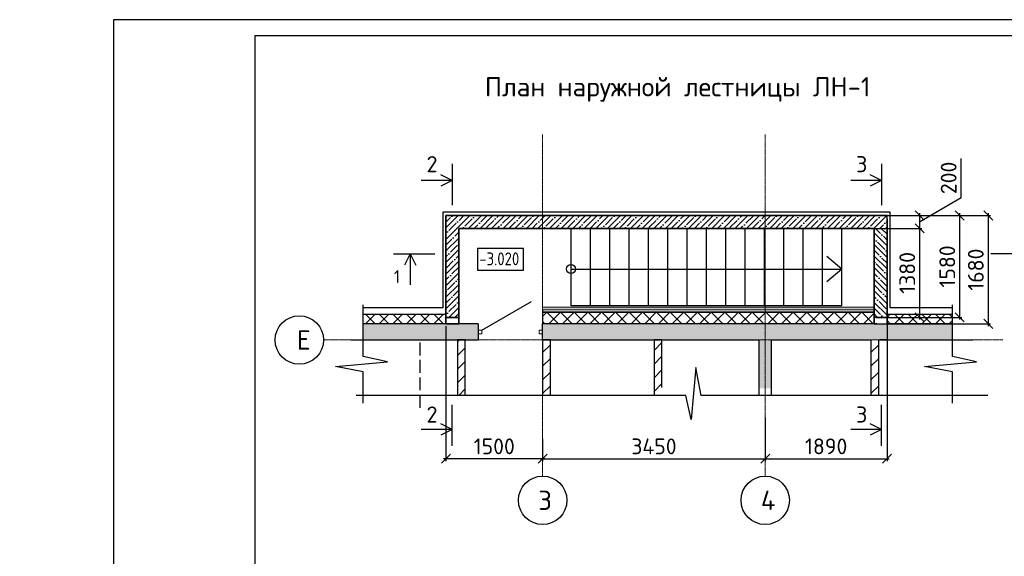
# Model space of a CAD drawing. Header units: millimetres. Extents: x 125896 to 2572636, y -120305 to 130347.
# Tile 4 of 256: x 269399 to 284662, y -94944 to -86623. Entities that reach past the tile are written whole.
import ezdxf

# ---------------------------------------------------------------- set-up
doc = ezdxf.new("R2010")
doc.units = ezdxf.units.MM
for name, pattern in [('______2', [270, 200, -70]), ('CENTER', [2, 1.25, -0.25, 0.25, -0.25]), ('CENTER2', [28.575, 19.05, -3.175, 3.175, -3.175])]:
    doc.linetypes.add(name, pattern=pattern)
doc.layers.add('11', color=7, linetype='Continuous')
doc.layers.add('СПДС_Оси', color=7, linetype='Continuous')
for name, color, linetype, lineweight in [('A_012_ПРОЕМ', 7, 'Continuous', 25), ('Standard', 7, 'Continuous', 25), ('Навесной фасад', 7, 'Continuous', 25), ('Общий01', 7, 'Continuous', 13), ('ОСИ', 7, 'CENTER', 15), ('Стена_ кирп. кладка не несущ', 7, 'Continuous', 35), ('Столовая Двери и окна', 7, 'Continuous', 15), ('ТЕКСТ', 7, 'Continuous', 15), ('Текст_ общее', 7, 'Continuous', 25)]:
    doc.layers.add(name, color=color, linetype=linetype, lineweight=lineweight)
doc.layers.add('Стена_ бетон несущ.', color=7, linetype='Continuous', lineweight=70, true_color=0xb4b496)
doc.styles.add('Century Gothic', font='isocpeur.ttf')
doc.styles.get("Standard").update_dxf_attribs({"font": 'isocpeur.ttf'})
doc.styles.add('ГОСТ', font='isocpeur.ttf')
doc.dimstyles.new('Осевые', dxfattribs={"dimscale": 0.7, "dimtxt": 450, "dimasz": 400, "dimexe": 100, "dimexo": 100, "dimgap": 100, "dimtad": 1, "dimdec": 0, "dimzin": 0, "dimdsep": 46, "dimtxsty": 'Standard', "dimblk": 'OBLIQUE', "dimcen": 9, "dimdle": 100, "dimazin": 0, "dimtm": 1e-09, "dimtfac": 1, "dimtdec": 0, "dimtofl": 0, "dimtmove": 0, "dimatfit": 3, "dimfxl": 1, "dimtolj": 1, "dimtzin": 0, "dimarcsym": 0})
pattern_1 = [(45, (1007913.04, 383004.84), (-212.13203, 212.13203), []), (45, (1007806.97, 383110.9), (-212.13203, 212.13203), [])]

# ---------------------------------------------------------------- blocks, each defined once
blk = doc.blocks.new('дверь1_$F1', base_point=(0, -54.575))
at = {"layer": 'Standard', "color": 7, "linetype": 'Continuous', "lineweight": 13, "transparency": 33554687}
for p, q in [((56, 1.425), (0, 1.425)), ((0, 1.425), (0, -54.575)), ((56, -54.575), (56, 1.425)), ((0, -54.575), (56, -54.575))]:
    blk.add_line(p, q, dxfattribs=at)
blk = doc.blocks.new('дверь1_$F2', base_point=(0, -54.575))
at = {"layer": 'Standard', "color": 7, "linetype": 'Continuous', "lineweight": 13, "transparency": 33554687}
for p, q in [((1000, 1.425), (944, 1.425)), ((944, 1.425), (944, -54.575)), ((1000, -54.575), (1000, 1.425)), ((944, -54.575), (1000, -54.575))]:
    blk.add_line(p, q, dxfattribs=at)
blk = doc.blocks.new('_OBLIQUE')
at = {"color": 0, "linetype": 'ByBlock'}
blk.add_line((-0.5, -0.5), (0.5, 0.5), dxfattribs=at)
blk = doc.blocks.new('*D796')
at = {"layer": 'Defpoints', "color": 0, "linetype": 'ByBlock', "lineweight": 20, "ltscale": 13, "transparency": 16777216}
for p in [(277506, -93089), (280956, -93089), (280956, -93431)]:
    blk.add_point(p, dxfattribs=at)
at = {"layer": 'ОСИ', "color": 0, "linetype": 'ByBlock', "lineweight": -2, "ltscale": 13, "transparency": 16777216}
for p, q in [((277506, -93124), (277506, -93466)), ((280956, -93124), (280956, -93466)), ((277471, -93431), (280991, -93431))]:
    blk.add_line(p, q, dxfattribs=at)
at = {"layer": 'ОСИ', "color": 0, "linetype": 'ByBlock', "lineweight": -2, "ltscale": 13, "transparency": 16777216, "xscale": 140, "yscale": 140, "zscale": 140, "rotation": 180}
blk.add_blockref('_OBLIQUE', (277506, -93431), dxfattribs=at)
at = {"layer": 'ОСИ', "color": 0, "linetype": 'ByBlock', "lineweight": -2, "ltscale": 13, "transparency": 16777216, "xscale": 140, "yscale": 140, "zscale": 140}
blk.add_blockref('_OBLIQUE', (280956, -93431), dxfattribs=at)
at = {"layer": 'ОСИ', "color": 0, "linetype": 'ByBlock', "ltscale": 13, "transparency": 16777216, "insert": (279231, -93239), "char_height": 245, "attachment_point": 5}
blk.add_mtext('\\A1;3450', dxfattribs=at)
blk = doc.blocks.new('*D797')
at = {"layer": 'Defpoints', "color": 0, "linetype": 'ByBlock', "lineweight": 20, "ltscale": 13, "transparency": 16777216}
for p in [(276006, -91339), (277506, -93089), (276006, -93431)]:
    blk.add_point(p, dxfattribs=at)
at = {"layer": 'ОСИ', "color": 0, "linetype": 'ByBlock', "lineweight": -2, "ltscale": 13, "transparency": 16777216}
for p, q in [((276006, -91374), (276006, -93466)), ((277506, -93124), (277506, -93466)), ((277541, -93431), (275971, -93431))]:
    blk.add_line(p, q, dxfattribs=at)
at = {"layer": 'ОСИ', "color": 0, "linetype": 'ByBlock', "lineweight": -2, "ltscale": 13, "transparency": 16777216, "xscale": 140, "yscale": 140, "zscale": 140, "rotation": 180}
blk.add_blockref('_OBLIQUE', (276006, -93431), dxfattribs=at)
at = {"layer": 'ОСИ', "color": 0, "linetype": 'ByBlock', "lineweight": -2, "ltscale": 13, "transparency": 16777216, "xscale": 140, "yscale": 140, "zscale": 140}
blk.add_blockref('_OBLIQUE', (277506, -93431), dxfattribs=at)
at = {"layer": 'ОСИ', "color": 0, "linetype": 'ByBlock', "ltscale": 13, "transparency": 16777216, "insert": (276756, -93239), "char_height": 245, "attachment_point": 5}
blk.add_mtext('\\A1;1500', dxfattribs=at)
blk = doc.blocks.new('*D798')
at = {"layer": 'Defpoints', "color": 0, "linetype": 'ByBlock', "lineweight": 20, "ltscale": 13, "transparency": 16777216}
for p in [(282845, -91059), (280956, -92757), (282845, -93431)]:
    blk.add_point(p, dxfattribs=at)
at = {"layer": 'ОСИ', "color": 0, "linetype": 'ByBlock', "lineweight": -2, "ltscale": 13, "transparency": 16777216}
for p, q in [((282845, -91094), (282845, -93466)), ((280956, -92792), (280956, -93466)), ((280921, -93431), (282880, -93431))]:
    blk.add_line(p, q, dxfattribs=at)
at = {"layer": 'ОСИ', "color": 0, "linetype": 'ByBlock', "lineweight": -2, "ltscale": 13, "transparency": 16777216, "xscale": 140, "yscale": 140, "zscale": 140, "rotation": 180}
blk.add_blockref('_OBLIQUE', (280956, -93431), dxfattribs=at)
at = {"layer": 'ОСИ', "color": 0, "linetype": 'ByBlock', "lineweight": -2, "ltscale": 13, "transparency": 16777216, "xscale": 140, "yscale": 140, "zscale": 140}
blk.add_blockref('_OBLIQUE', (282845, -93431), dxfattribs=at)
at = {"layer": 'ОСИ', "color": 0, "linetype": 'ByBlock', "ltscale": 13, "transparency": 16777216, "insert": (281901, -93239), "char_height": 245, "attachment_point": 5}
blk.add_mtext('\\A1;1890', dxfattribs=at)
blk = doc.blocks.new('*D799')
at = {"layer": 'Defpoints', "color": 0, "linetype": 'ByBlock', "lineweight": 20, "ltscale": 13, "transparency": 16777216}
for p in [(282645, -89659), (282645, -91239), (283970, -91239)]:
    blk.add_point(p, dxfattribs=at)
at = {"layer": 'ОСИ', "color": 0, "linetype": 'ByBlock', "lineweight": -2, "ltscale": 13, "transparency": 16777216}
for p, q in [((282680, -89659), (284005, -89659)), ((283970, -89624), (283970, -91274)), ((282680, -91239), (284005, -91239))]:
    blk.add_line(p, q, dxfattribs=at)
at = {"layer": 'ОСИ', "color": 0, "linetype": 'ByBlock', "lineweight": -2, "ltscale": 13, "transparency": 16777216, "xscale": 140, "yscale": 140, "zscale": 140}
for p, rotation in [((283970, -89659), 90), ((283970, -91239), 270)]:
    blk.add_blockref('_OBLIQUE', p, dxfattribs=dict(at, rotation=rotation))
at = {"layer": 'ОСИ', "color": 0, "linetype": 'ByBlock', "ltscale": 13, "transparency": 16777216, "insert": (283778, -90449), "char_height": 245, "attachment_point": 5, "rotation": 90}
blk.add_mtext('\\A1;1580', dxfattribs=at)
blk = doc.blocks.new('*D800')
at = {"layer": 'Defpoints', "color": 0, "linetype": 'ByBlock', "lineweight": 20, "ltscale": 13, "transparency": 16777216}
for p in [(282645, -89659), (282645, -89859), (283349, -89859)]:
    blk.add_point(p, dxfattribs=at)
at = {"layer": 'ОСИ', "color": 0, "linetype": 'ByBlock', "lineweight": -2, "ltscale": 13, "transparency": 16777216}
for p, q in [((283993, -89379), (283993, -88773)), ((283349, -89759), (283993, -89379)), ((282680, -89659), (283384, -89659)), ((283349, -89624), (283349, -89894)), ((282680, -89859), (283384, -89859))]:
    blk.add_line(p, q, dxfattribs=at)
at = {"layer": 'ОСИ', "color": 0, "linetype": 'ByBlock', "lineweight": -2, "ltscale": 13, "transparency": 16777216, "xscale": 140, "yscale": 140, "zscale": 140}
for p, rotation in [((283349, -89659), 90), ((283349, -89859), 270)]:
    blk.add_blockref('_OBLIQUE', p, dxfattribs=dict(at, rotation=rotation))
at = {"layer": 'ОСИ', "color": 0, "linetype": 'ByBlock', "ltscale": 13, "transparency": 16777216, "insert": (283800, -89076), "char_height": 245, "attachment_point": 5, "rotation": 90}
blk.add_mtext('\\A1;200', dxfattribs=at)
blk = doc.blocks.new('*D801')
at = {"layer": 'Defpoints', "color": 0, "linetype": 'ByBlock', "lineweight": 20, "ltscale": 13, "transparency": 16777216}
for p in [(282645, -89859), (282645, -91239), (283350, -91239)]:
    blk.add_point(p, dxfattribs=at)
at = {"layer": 'ОСИ', "color": 0, "linetype": 'ByBlock', "lineweight": -2, "ltscale": 13, "transparency": 16777216}
for p, q in [((282680, -89859), (283385, -89859)), ((283350, -89824), (283350, -91274)), ((282680, -91239), (283385, -91239))]:
    blk.add_line(p, q, dxfattribs=at)
at = {"layer": 'ОСИ', "color": 0, "linetype": 'ByBlock', "lineweight": -2, "ltscale": 13, "transparency": 16777216, "xscale": 140, "yscale": 140, "zscale": 140}
for p, rotation in [((283350, -89859), 90), ((283350, -91239), 270)]:
    blk.add_blockref('_OBLIQUE', p, dxfattribs=dict(at, rotation=rotation))
at = {"layer": 'ОСИ', "color": 0, "linetype": 'ByBlock', "ltscale": 13, "transparency": 16777216, "insert": (283158, -90549), "char_height": 245, "attachment_point": 5, "rotation": 90}
blk.add_mtext('\\A1;1380', dxfattribs=at)
blk = doc.blocks.new('*D802')
at = {"layer": 'Defpoints', "color": 0, "linetype": 'ByBlock', "lineweight": 20, "ltscale": 13, "transparency": 16777216}
for p in [(282645, -89659), (282645, -91339), (284413, -91339)]:
    blk.add_point(p, dxfattribs=at)
at = {"layer": 'ОСИ', "color": 0, "linetype": 'ByBlock', "lineweight": -2, "ltscale": 13, "transparency": 16777216}
for p, q in [((282680, -89659), (284448, -89659)), ((284413, -89624), (284413, -91374)), ((282680, -91339), (284448, -91339))]:
    blk.add_line(p, q, dxfattribs=at)
at = {"layer": 'ОСИ', "color": 0, "linetype": 'ByBlock', "lineweight": -2, "ltscale": 13, "transparency": 16777216, "xscale": 140, "yscale": 140, "zscale": 140}
for p, rotation in [((284413, -89659), 90), ((284413, -91339), 270)]:
    blk.add_blockref('_OBLIQUE', p, dxfattribs=dict(at, rotation=rotation))
at = {"layer": 'ОСИ', "color": 0, "linetype": 'ByBlock', "ltscale": 13, "transparency": 16777216, "insert": (284221, -90499), "char_height": 245, "attachment_point": 5, "rotation": 90}
blk.add_mtext('\\A1;1680', dxfattribs=at)

msp = doc.modelspace()

# ---------------------------------------------------------------- hatches: boundary and pattern name
at = {"layer": 'A_012_ПРОЕМ', "linetype": 'Continuous', "lineweight": 25, "true_color": 0x939598, "transparency": 33554687}
for points in [[(274725.7, -91589.4), (276505.8, -91589.4), (276505.8, -91339.4), (274725.7, -91339.4)], [(277505.8, -91589.4), (283857.2, -91589.4), (283857.2, -91339.4), (277505.8, -91339.4)]]:
    msp.add_hatch(color=252, dxfattribs=at).paths.add_polyline_path(points)
at = {"layer": 'Навесной фасад', "linetype": 'Continuous', "lineweight": 18, "true_color": 0xf0b464, "transparency": 33554687}
msp.add_hatch(color=31, dxfattribs=at).paths.add_polyline_path([(282645.4, -91119.4), (277505.8, -91119.4), (277505.8, -91079.4), (282645.4, -91079.4)])
at = {"layer": 'Навесной фасад', "linetype": 'Continuous', "lineweight": 25, "true_color": 0x939598, "transparency": 33554687}
h = msp.add_hatch(dxfattribs=at)
h.set_pattern_fill('__________6', color=252, scale=100, style=0, pattern_type=2)
h.set_pattern_definition([(45, (268892.32, -61353.93), (-106.066, 106.066), []), (135, (268892.32, -61353.93), (-106.066, -106.066), [])])
h.paths.add_polyline_path([(276005.8, -91339.4), (274725.7, -91339.4), (274725.7, -91189.4), (276005.8, -91189.4)])
h = msp.add_hatch(dxfattribs=at)
h.set_pattern_fill('__________6', color=252, scale=100, style=0, pattern_type=2)
h.set_pattern_definition([(45, (269192.32, -61353.93), (-106.066, 106.066), []), (135, (269192.32, -61353.93), (-106.066, -106.066), [])])
h.paths.add_polyline_path([(282645.4, -91339.4), (277505.8, -91339.4), (277505.8, -91159.4), (282645.4, -91159.4)])
h = msp.add_hatch(dxfattribs=at)
h.set_pattern_fill('__________6', color=252, scale=100, style=0, pattern_type=2)
h.set_pattern_definition([(45, (269031.89, -61353.93), (-106.066, 106.066), []), (135, (269031.89, -61353.93), (-106.066, -106.066), [])])
h.paths.add_polyline_path([(283857.2, -91339.4), (282845.4, -91339.4), (282845.4, -91189.4), (283857.2, -91189.4)])
at = {"layer": 'Стена_ бетон несущ.', "linetype": 'Continuous', "lineweight": 25, "true_color": 0x939598, "transparency": 33554687}
msp.add_hatch(color=252, dxfattribs=at).paths.add_polyline_path([(280855.8, -91589.4), (280855.8, -92339.4), (281055.8, -92339.4), (281055.8, -91589.4)])
at = {"layer": 'Стена_ кирп. кладка не несущ', "linetype": 'Continuous', "lineweight": 25, "true_color": 0x939598, "transparency": 33554687}
h = msp.add_hatch(dxfattribs=at)
h.set_pattern_fill('__________301', color=252, scale=100, style=0, pattern_type=2)
h.set_pattern_definition(pattern_1)
h.paths.add_polyline_path([(276305.8, -92448.1), (276305.8, -91589.4), (276185.8, -91589.4), (276185.8, -92448.1)])
h = msp.add_hatch(dxfattribs=at)
h.set_pattern_fill('__________301', color=252, scale=100, style=0, pattern_type=2)
h.set_pattern_definition(pattern_1)
h.paths.add_polyline_path([(277505.8, -91589.4), (277505.8, -92448.1), (277625.8, -92448.1), (277625.8, -91589.4)])
h = msp.add_hatch(dxfattribs=at)
h.set_pattern_fill('__________301', color=252, scale=100, style=0, pattern_type=2)
h.set_pattern_definition(pattern_1)
h.paths.add_polyline_path([(279355.8, -92448.1), (279355.8, -91589.4), (279235.8, -91589.4), (279235.8, -92448.1)])
h = msp.add_hatch(dxfattribs=at)
h.set_pattern_fill('__________301', color=252, scale=100, style=0, pattern_type=2)
h.set_pattern_definition(pattern_1)
h.paths.add_polyline_path([(282595.4, -91589.4), (282595.4, -92448.1), (282715.4, -92448.1), (282715.4, -91589.4)])
at = {"layer": 'Столовая Двери и окна', "lineweight": 25, "transparency": 33554648}
h = msp.add_hatch(dxfattribs=at)
h.set_pattern_fill('ANSI35', color=256, scale=20)
h.paths.add_polyline_path([(276005.8, -91239.4), (276205.8, -91239.4), (276205.8, -89859.4), (282645.4, -89859.4), (282845.4, -89859.4), (282845.4, -89659.4), (276005.8, -89659.4)])
at = {"layer": 'Столовая Двери и окна', "lineweight": 25, "true_color": 0x136734, "transparency": 33554648}
h = msp.add_hatch(dxfattribs=at)
h.set_pattern_fill('ANSI35', color=116, scale=20, angle=90)
h.paths.add_polyline_path([(282645.4, -91239.4), (282845.4, -91239.4), (282845.4, -89859.4), (282645.4, -89859.4)])

# ---------------------------------------------------------------- linework, layer by layer
at = {"layer": '11'}
for p, q in [((270851.3, -86622.8), (270851.3, -116322.8)), ((291796.4, -86622.8), (270851.3, -86622.8))]:
    msp.add_line(p, q, dxfattribs=at)
at = {"layer": '11', "lineweight": 30}
for p, q in [((273046.4, -86872.9), (273046.4, -116072.8)), ((291546.4, -86872.9), (273046.4, -86872.9))]:
    msp.add_line(p, q, dxfattribs=at)
at = {"layer": 'A_012_ПРОЕМ', "color": 252, "linetype": 'Continuous', "lineweight": 25, "true_color": 0x939598, "transparency": 33554687}
for p, q in [((276005.8, -91339.4), (274725.7, -91339.4)), ((276205.8, -91339.4), (276005.8, -91339.4)), ((276505.8, -91339.4), (276205.8, -91339.4)), ((276505.8, -91339.4), (276505.8, -91589.4)), ((277505.8, -91589.4), (277505.8, -91339.4)), ((282645.4, -91339.4), (277505.8, -91339.4)), ((282685, -91339.4), (282645.4, -91339.4)), ((283857.2, -91339.4), (282845.4, -91339.4)), ((274530.8, -91589.4), (276185.8, -91589.4)), ((276185.8, -91589.4), (276305.8, -91589.4)), ((276305.8, -91589.4), (276505.8, -91589.4)), ((277505.8, -91589.4), (277625.8, -91589.4)), ((277625.8, -91589.4), (279235.8, -91589.4)), ((279235.8, -91589.4), (279355.8, -91589.4)), ((279355.8, -91589.4), (280855.8, -91589.4)), ((281055.8, -91589.4), (282595.4, -91589.4)), ((282715.4, -91589.4), (284175.8, -91589.4)), ((282735, -91589.4), (282855, -91589.4))]:
    msp.add_line(p, q, dxfattribs=at)
at = {"layer": 'Навесной фасад', "color": 7, "linetype": 'Continuous', "lineweight": 13, "transparency": 33554687}
for p, q in [((277505.8, -91079.4), (277505.8, -91119.4)), ((277505.8, -91079.4), (282645.4, -91079.4)), ((277505.8, -91119.4), (282645.4, -91119.4)), ((282645.4, -91119.4), (277505.8, -91119.4))]:
    msp.add_line(p, q, dxfattribs=at)
at = {"layer": 'Навесной фасад', "color": 252, "linetype": 'Continuous', "lineweight": 25, "true_color": 0x939598, "transparency": 33554687}
for p, q in [((277505.8, -91119.4), (277505.8, -91159.4)), ((274725.7, -91189.4), (276005.8, -91189.4)), ((277505.8, -91159.4), (277505.8, -91339.4)), ((282645.4, -91159.4), (277505.8, -91159.4)), ((277505.8, -91159.4), (282645.4, -91159.4)), ((282845.4, -91189.4), (283864, -91189.4))]:
    msp.add_line(p, q, dxfattribs=at)
at = {"layer": 'Общий01', "color": 7, "linetype": 'Continuous', "lineweight": 25, "transparency": 33554687}
for p, q in [((277945.4, -91059.4), (277945.4, -89859.4)), ((278245.4, -91059.4), (278245.4, -89859.4)), ((278545.4, -91059.4), (278545.4, -89859.4)), ((278845.4, -91059.4), (278845.4, -89859.4)), ((279145.4, -91059.4), (279145.4, -89859.4)), ((279445.4, -91059.4), (279445.4, -89859.4)), ((279745.4, -91059.4), (279745.4, -89859.4)), ((280045.4, -91059.4), (280045.4, -89859.4)), ((280345.4, -91059.4), (280345.4, -89859.4)), ((280645.4, -91059.4), (280645.4, -89859.4)), ((280945.4, -91059.4), (280945.4, -89859.4)), ((281245.4, -91059.4), (281245.4, -89859.4)), ((281545.4, -91059.4), (281545.4, -89859.4)), ((281845.4, -91059.4), (281845.4, -89859.4)), ((282145.4, -91059.4), (282145.4, -89859.4)), ((282845.4, -91059.4), (282845.4, -89859.4)), ((282145.4, -90489.4), (281911.8, -90293.4)), ((277945.4, -90489.4), (282145.4, -90489.4)), ((282145.4, -90489.4), (281911.8, -90685.4)), ((282145.4, -91059.4), (277945.4, -91059.4))]:
    msp.add_line(p, q, dxfattribs=at)
at = {"layer": 'Общий01', "color": 7, "linetype": '______2', "lineweight": 25, "transparency": 33554687}
msp.add_line((275606.1, -92639.4), (275606.1, -91589.4), dxfattribs=at)
at = {"layer": 'Общий01', "color": 7, "linetype": 'Continuous', "lineweight": 25, "transparency": 33554687}
msp.add_circle((277945.4, -90489.4), 70, dxfattribs=at)
at = {"layer": 'ОСИ', "color": 16, "linetype": 'CENTER2', "lineweight": 15, "ltscale": 0.2, "transparency": 33554687}
for p, q in [((277505.8, -88405.7), (277505.8, -93700.8)), ((280955.8, -88405.7), (280955.8, -93700.8)), ((274109.3, -91589.4), (284637.8, -91589.4))]:
    msp.add_line(p, q, dxfattribs=at)
at = {"layer": 'СПДС_Оси', "linetype": 'Continuous', "lineweight": 25, "ltscale": 150}
for centre in [(273734.3, -91589.4), (277505.8, -94075.8), (280955.8, -94075.8)]:
    msp.add_circle(centre, 375, dxfattribs=at)
at = {"layer": 'Стена_ бетон несущ.', "color": 7, "linetype": 'Continuous', "lineweight": 35, "transparency": 33554687}
for p, q in [((276205.8, -89659.4), (276005.8, -89659.4)), ((276005.8, -89659.4), (276005.8, -91339.4)), ((282845.4, -89659.4), (276205.8, -89659.4)), ((282845.4, -89859.4), (282845.4, -89709.4)), ((276205.8, -91339.4), (276205.8, -89859.4)), ((276205.8, -89859.4), (282645.4, -89859.4)), ((282645.4, -89859.4), (282645.4, -91339.4)), ((282845.4, -91339.4), (282845.4, -89859.4))]:
    msp.add_line(p, q, dxfattribs=at)
at = {"layer": 'Стена_ бетон несущ.', "color": 252, "linetype": 'Continuous', "lineweight": 25, "true_color": 0x939598, "transparency": 33554687}
for p, q in [((276561.8, -91436.4), (277330.9, -90992.4)), ((276005.8, -91339.4), (276205.8, -91339.4)), ((282645.4, -91339.4), (282685, -91339.4)), ((280855.8, -91589.4), (280855.8, -92448.1)), ((281055.8, -92448.1), (281055.8, -91589.4))]:
    msp.add_line(p, q, dxfattribs=at)
at = {"layer": 'Стена_ кирп. кладка не несущ', "color": 252, "linetype": 'Continuous', "lineweight": 25, "true_color": 0x939598, "transparency": 33554687}
for p, q in [((276305.8, -91589.4), (276185.8, -91589.4)), ((276185.8, -91589.4), (276185.8, -92448.1)), ((276305.8, -92448.1), (276305.8, -91589.4)), ((277505.8, -91589.4), (277505.8, -92448.1)), ((277625.8, -91589.4), (277505.8, -91589.4)), ((277625.8, -92448.1), (277625.8, -91589.4)), ((279355.8, -91589.4), (279235.8, -91589.4)), ((279235.8, -91589.4), (279235.8, -92448.1)), ((279355.8, -92328.1), (279355.8, -91589.4)), ((282595.4, -91589.4), (282595.4, -92448.1)), ((282715.4, -92448.1), (282715.4, -91589.4)), ((282855, -91589.4), (282735, -91589.4))]:
    msp.add_line(p, q, dxfattribs=at)
at = {"layer": 'Столовая Двери и окна', "color": 18, "lineweight": 30, "true_color": 0x000000}
for p, q in [((276101.5, -88859.4), (276101.5, -89497.9)), ((282760.3, -88859.4), (282760.3, -89497.9)), ((276101.5, -89115.2), (275623, -89115.2)), ((276101.5, -89115.2), (275926.3, -89027.2)), ((276101.5, -89115.2), (275926.3, -89203.2)), ((282760.3, -89115.2), (282281.8, -89115.2)), ((282760.3, -89115.2), (282585.1, -89027.2)), ((282760.3, -89115.2), (282585.1, -89203.2)), ((275194.5, -90254.8), (275833, -90254.8)), ((275450.3, -90254.8), (275362.3, -90430)), ((275450.3, -90254.8), (275450.3, -90733.3)), ((275450.3, -90254.8), (275538.3, -90430)), ((285091.5, -90254.8), (284453, -90254.8)), ((276101.5, -93233.1), (276101.5, -92594.6)), ((282760.3, -93233.1), (282760.3, -92594.6)), ((276101.5, -92977.3), (275926.3, -92889.3)), ((282760.3, -92977.3), (282585.1, -92889.3)), ((276101.5, -92977.3), (275623, -92977.3)), ((276101.5, -92977.3), (275926.3, -93065.3)), ((282760.3, -92977.3), (282281.8, -92977.3)), ((282760.3, -92977.3), (282585.1, -93065.3))]:
    msp.add_line(p, q, dxfattribs=at)
at = {"layer": 'Столовая Двери и окна', "color": 18, "lineweight": 25, "true_color": 0x000000}
for p, q in [((274725.7, -91845.7), (274725.7, -91045.4)), ((283857.2, -91845.7), (283857.2, -91045.1)), ((275102.2, -91927.9), (274725.7, -91845.7)), ((284233.7, -91927.9), (283857.2, -91845.7)), ((274293.5, -91999.8), (275102.2, -91927.9)), ((274725.7, -92084.9), (274293.5, -91999.8)), ((279879, -92016), (279807.2, -92824.6)), ((279964.1, -92448.1), (279879, -92016)), ((283425, -91999.8), (284233.7, -91927.9)), ((283857.2, -92084.9), (283425, -91999.8)), ((274725.7, -92568.9), (274725.7, -92084.9)), ((283857.2, -92568.9), (283857.2, -92084.9)), ((279724.9, -92448.1), (274613.5, -92448.1)), ((279807.2, -92824.6), (279724.9, -92448.1)), ((284408.5, -92448.1), (279964.1, -92448.1))]:
    msp.add_line(p, q, dxfattribs=at)
at = {"layer": 'Столовая Двери и окна', "color": 5, "lineweight": 30, "elevation": -360}
msp.add_lwpolyline([(283857.2, -91089.4), (282895.4, -91089.4), (282895.4, -89609.4), (275955.8, -89609.4), (275955.8, -91089.4), (274725.7, -91089.4), (274725.7, -91089.4)], dxfattribs=at)
at = {"layer": 'Столовая Двери и окна', "color": 18, "lineweight": 30, "true_color": 0x000000}
msp.add_lwpolyline([(276005.8, -91239.4), (276205.8, -91239.4), (276205.8, -89859.4), (282645.4, -89859.4), (282645.4, -89859.4), (282845.4, -89859.4), (282845.4, -89659.4), (276005.8, -89659.4), (276005.8, -91239.4)], dxfattribs=at)
for points in [[(276005.8, -91339.4), (276205.8, -91339.4), (276205.8, -91239.4), (276005.8, -91239.4)], [(282645.4, -91339.4), (282845.4, -91339.4), (282845.4, -91239.4), (282645.4, -91239.4)]]:
    msp.add_lwpolyline(points, close=True, dxfattribs=at)
at = {"layer": 'Текст_ общее', "color": 18, "linetype": 'Continuous', "lineweight": 25, "true_color": 0x000000, "transparency": 33554687}
msp.add_lwpolyline([(276495.9, -90504.4), (277207.1, -90504.4), (277207.1, -90171), (276495.9, -90171), (276495.9, -90504.4)], dxfattribs=at)

# ---------------------------------------------------------------- block references
at = {"layer": 'Стена_ бетон несущ.', "color": 252, "linetype": 'Continuous', "lineweight": 25, "true_color": 0x939598, "transparency": 33554687, "xscale": -1, "rotation": 180}
for name in ['дверь1_$F1', 'дверь1_$F2']:
    msp.add_blockref(name, (276505.8, -91436.4), dxfattribs=at)

# ---------------------------------------------------------------- texts
at = {"insert": (226281.3, -87218.1), "char_height": 250, "attachment_point": 1, "style": 'ГОСТ'}
msp.add_mtext_dynamic_manual_height_columns('\\A1;\\pi9384.38;{\\H1.5152x;\\P\\pi1250;Общие указания\\P\\pi250;}1.^IРабочая документация разработана в соответствии с заданием на проектирование, требованиями действующих технических регламентов, стандартов, сводов правил и других документов, содержащих установленные требования.\\P2.^IРабочая документация выполнена в соответствии со следующими нормативными и техническими документами:\\P-^IСП 20.13330.2016 "Нагрузки и Воздействия";\\P-^IСП 63.13330.2012 "Бетонные и железобетонные конструкции. Основные положения";\\P-^IСП 22.13330.2016 "Основания зданий и сооружений";\\P-^IСП 45.13330.2012 "Земляные сооружения, основания и фундаменты".\\P3.   За относительную отметку 0,000 принята отметка чистого пола первого этажа.\\P4.^IПеречень видов работ, для которых необходимо составлять акты освидетельствования скрытых работ:\\P-^Iармирование конструкций;\\P-^Iосвидетельствование опалубки перед бетонированием;\\P-^Iвыполнение сварочных работ;\\P-^Iотбор контрольных проб бетона;\\P-^Iсоответствие законченных железобетонных конструкций проекту с отображением качества работ;\\P-^Iустройство монолитных конструкций, выполняемых в зимнее время;  \\P\\pi0;  -    устройство гидроизоляции;\\P\\pi250;-^Iуплотнение грунтов и обратную засыпку.\\PЗапрещается выполнение последующих работ при отсутствии актов освидетельствования предшествующих скрытых работ во всех случаях.\\P\\pi0;        5. Проект рассчитан на производство работ в период положительных температур. В случае выполнения работ при отрицательных температурах необходимо выполнять требования СНиП часть 3 по производству работ и ППР.\\P        6. При минимальной температуре воздуха до минус 15°С допускается: выдерживание бетона в конструкции методом термоса, при предварительном разогреве бетонной смеси, форсированный электроразогрев бетона в конструкции с повторным уплотнением.\\P\\pi250;При минимальной температуре воздуха до минус 25°С допускается: обогрев бетона в греющей опалубке с помощью низкотемпературных электронагревателей, электродный сквозной прогрев бетона, электрообогрев с помощью греющего провода.\\P\\pi0;7. При отрицательной температуре воздуха уплотнение грунта обратной засыпки в траншеях должно \\Pосуществляться до достижения коэффициента уплотнения 0,98. \\PВремя уплотнения грунта в зависимости от температуры воздуха: \\P\\pi250;-^Iпри t{\\H0.7x;\\So^ ;}-5, 90-120 минут; при t{\\H0.7x;\\So^ ;\\H1.42857x;-10, 60-90 минут; }при t{\\H0.7x;\\So^ ;\\H1.42857x;-20, 40-60 минут; }при t{\\H0.7x;\\So^ ;\\H1.42857x;-30, 20-30 минут;\\P\\pi0;Работы по выполнению насыпей и обратных засыпок при отрицательных температурах должны производить с учетом следующих требований:\\P\\pi250;-^Iподготовку поверхности (основания) насыпи и обратных засыпок следует выполнять с полным удалением снега, льда, промерзшего слоя слабого и пучинистого грунта на всю его глубину;\\P-^Iотсыпку в насыпь и обратные засыпки грунтов необходимо производить при их природной влажности и в талом состоянии с содержанием комьев мерзлого грунта, не превышающим требований, приведенных в приложении М СП 45.13330.2017. Свод правил. Земляные сооружения, основания и фундаменты., и, как правило, на не промерзшие ранее отсыпанные и уплотненные слои. В отдельных случаях при согласовании с автором проекта допускается грунты отсыпать на непучинистые грунты, промерзшие на глубину не более 15 см;\\P-^Iпри пониженной влажности отсыпанных грунтов для их уплотнения следует применять более тяжелое грунтоуплотняющее оборудование; \\P-^Iработы по отсыпке и уплотнению каждого слоя должны выполнять в течение одной рабочей смены; - при выполнении насыпей из глинистых грунтов при обильном снеговыпадении все работы должны быть прекращены; - перерывы в работах по выполнению насыпей и обратных засыпок допускаются только при условиях, что за время перерыва глубина промерзания ранее уплотненных пучинистых грунтов не превысит 15 см или на время перерыва ранее уплотненные грунты утепляются специальными средствами (например, маловлажным рыхлым грунтом, который в последующем удаляется); - все работы по отсыпке грунтов и их уплотнению выполняют с повышенной интенсивностью.}', width=20474.372, gutter_width=5800, heights=[24436.9], dxfattribs=at)
at = {"layer": 'СПДС_Оси', "linetype": 'Continuous', "lineweight": 25, "ltscale": 150, "char_height": 300, "width": 825, "attachment_point": 1}
for s, insert in [('Е', (273692.3, -91439.3)), ('4', (280888.9, -93925.6))]:
    msp.add_mtext(s, dxfattribs=dict(at, insert=insert))
at = {"layer": 'СПДС_Оси', "linetype": 'Continuous', "lineweight": 25, "ltscale": 150, "insert": (277438.9, -93925.6), "char_height": 300, "attachment_point": 1}
msp.add_mtext('3', dxfattribs=at)
at = {"layer": 'Столовая Двери и окна', "color": 18, "true_color": 0x000000}
for s, height, p in [('2', 250, (275705.1, -88988.4)), ('3', 250, (282363.9, -88988.4)), ('1', 200, (275199.5, -90706.2)), ('2', 250, (275705.1, -92870.1)), ('3', 250, (282363.9, -92870.1))]:
    msp.add_text(s, height=height, dxfattribs=at).set_placement(p)
at = {"layer": 'ТЕКСТ', "lineweight": 25}
msp.add_text('План наружной лестницы ЛН-1', height=300, dxfattribs=at).set_placement((276609.5, -87812.8))
at = {"layer": 'Текст_ общее', "color": 18, "linetype": 'Continuous', "lineweight": 25, "true_color": 0x000000, "transparency": 33554687, "insert": (276523.7, -90431), "char_height": 200, "width": 739.069, "attachment_point": 7, "style": 'Century Gothic'}
msp.add_mtext('\\W0.83;-3.020', dxfattribs=at)

# ---------------------------------------------------------------- dimensions: what is measured, and where the dimension line sits
at = {"layer": 'ОСИ', "linetype": 'ByBlock', "ltscale": 13}
dim = msp.add_linear_dim(base=(283349.2, -89859.4), p1=(282645.4, -89659.4), p2=(282645.4, -89859.4), angle=90, dimstyle='Осевые', override={"dimtxt": 350, "dimasz": 200, "dimexe": 50, "dimexo": 50, "dimdle": 50, "dimtmove": 1}, dxfattribs=at)
dim.commit()
dim.dimension.update_dxf_attribs({"geometry": '*D800', "text_midpoint": (283992.6, -89308.5), "dimtype": 160})
for base, p1, p2, picture, middle in [((283970.1, -91239.4), (282645.4, -89659.4), (282645.4, -91239.4), '*D799', (283777.6, -90449.4)), ((284413.5, -91339.4), (282645.4, -89659.4), (282645.4, -91339.4), '*D802', (284221, -90499.4)), ((283350.4, -91239.4), (282645.4, -89859.4), (282645.4, -91239.4), '*D801', (283157.9, -90549.4))]:
    dim = msp.add_linear_dim(base=base, p1=p1, p2=p2, angle=90, dimstyle='Осевые', override={"dimtxt": 350, "dimasz": 200, "dimexe": 50, "dimexo": 50, "dimdle": 50, "dimtmove": 1}, dxfattribs=at)
    dim.commit()
    dim.dimension.update_dxf_attribs({"geometry": picture, "text_midpoint": middle})
for base, p1, p2, picture, middle in [((282845.4, -93431.4), (280955.8, -92756.6), (282845.4, -91059.4), '*D798', (281900.6, -93238.9)), ((276005.8, -93431.4), (277505.8, -93088.6), (276005.8, -91339.4), '*D797', (276755.8, -93238.9)), ((280955.8, -93431.4), (277505.8, -93088.6), (280955.8, -93088.6), '*D796', (279230.8, -93238.9))]:
    dim = msp.add_linear_dim(base=base, p1=p1, p2=p2, dimstyle='Осевые', override={"dimtxt": 350, "dimasz": 200, "dimexe": 50, "dimexo": 50, "dimdle": 50, "dimtmove": 1}, dxfattribs=at)
    dim.commit()
    dim.dimension.update_dxf_attribs({"geometry": picture, "text_midpoint": middle})

doc.saveas('drawing.dxf')
